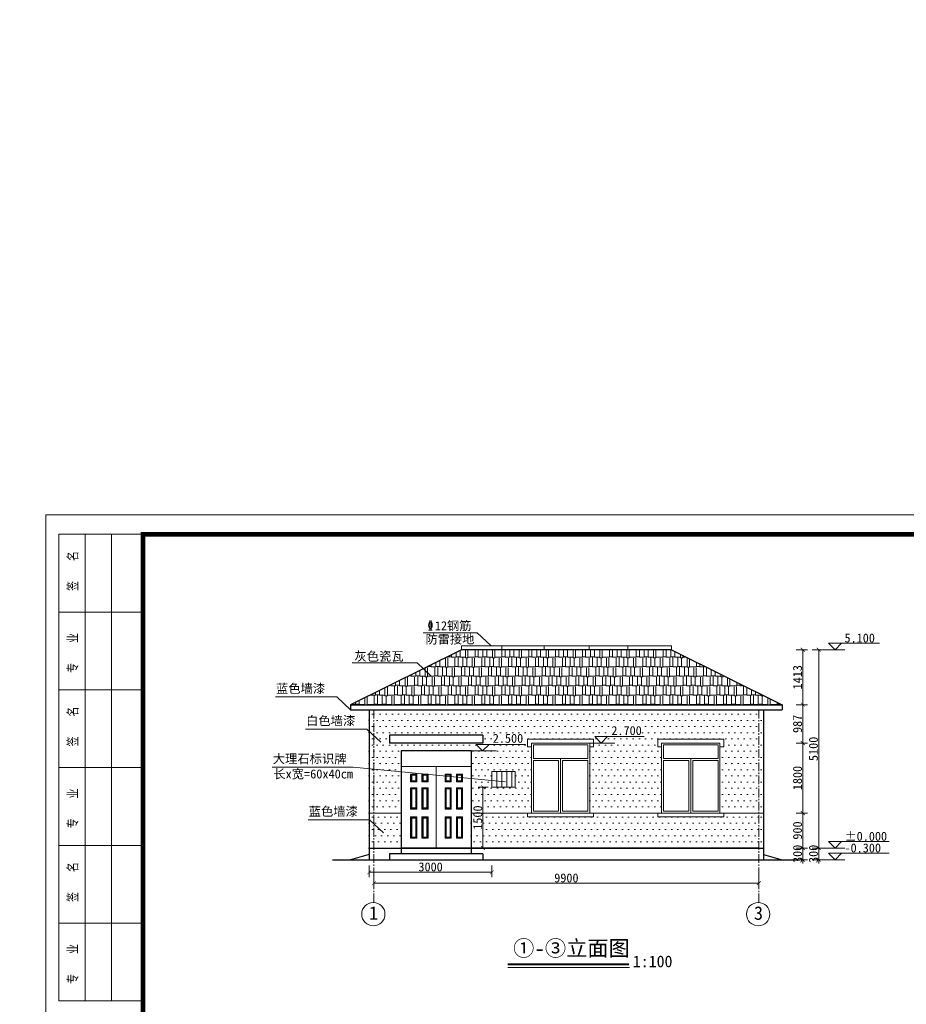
# Model space of a CAD drawing. Extents: x -13074 to 1448651, y 3648755 to 8081248.
# Tile 54 of 173: x 559033 to 559261, y 3858122 to 3858375. Entities that reach past the tile are written whole.
import ezdxf

# ---------------------------------------------------------------- set-up
doc = ezdxf.new("R2010")
doc.units = 0
doc.header["$PDMODE"] = 32
doc.header["$PDSIZE"] = 0.2
doc.linetypes.add('CENTER2', pattern=[1.125, 0.75, -0.125, 0.125, -0.125])
doc.layers.get('0').update_dxf_attribs({"linetype": 'CONTINUOUS'})
doc.layers.get('Defpoints').update_dxf_attribs({"linetype": 'CONTINUOUS'})
for name, color, linetype, lineweight in [('0.09标注线', 3, 'CONTINUOUS', 9), ('0.13填充', 8, 'CONTINUOUS', 9), ('0.30粗线', 7, 'CONTINUOUS', 30), ('SHEET', 1, 'CONTINUOUS', 15), ('文字', 7, 'CONTINUOUS', 15), ('新建路', 7, 'CONTINUOUS', 40), ('细实线', 3, 'CONTINUOUS', 20)]:
    doc.layers.add(name, color=color, linetype=linetype, lineweight=lineweight)
for name, color, linetype in [('DIM', 3, 'CONTINUOUS'), ('PUB_DIM', 3, 'CONTINUOUS'), ('WINDOW', 4, 'CONTINUOUS')]:
    doc.layers.add(name, color=color, linetype=linetype)
doc.styles.add('-仿宋_GB2312', font='FangSong_GB2312.ttf')
doc.styles.add('CHX-1', font='tssdeng.shx', dxfattribs={"width": 0.7, "height": 300, "bigfont": 'atssdchn.shx'})
doc.styles.add('FHZ', font='FangSong_GB2312.ttf', dxfattribs={"width": 0.707, "height": 300})
doc.styles.add('TSSD_Dimension', font='tssdeng.shx', dxfattribs={"width": 0.7, "bigfont": '1hztxt.shx'})
doc.dimstyles.new('TSSD_100_100', dxfattribs={"dimtxt": 300, "dimasz": 100, "dimexe": 100, "dimexo": 250, "dimgap": 100, "dimtad": 1, "dimdec": 0, "dimzin": 0, "dimdsep": 46, "dimtxsty": 'TSSD_Dimension', "dimblk": 'ARCHTICK', "dimcen": 0, "dimdle": 100, "dimclrt": 7, "dimadec": 0, "dimazin": 0, "dimtfac": 1, "dimtdec": 0, "dimtix": 1, "dimtmove": 2, "dimatfit": 3, "dimfxl": 1, "dimtolj": 1, "dimtzin": 0, "dimarcsym": 0})
doc.dimstyles.new('zzzz STANDARD', dxfattribs={"dimtxt": 2.3, "dimasz": 1, "dimexe": 1.25, "dimexo": 1.5, "dimgap": 0.2, "dimtad": 1, "dimdec": 0, "dimlfac": 10, "dimzin": 0, "dimdsep": 46, "dimtxsty": '-仿宋_GB2312', "dimblk": 'ARCHTICK', "dimcen": 0.09, "dimadec": 0, "dimazin": 0, "dimtfac": 1, "dimtdec": 0, "dimtix": 1, "dimtmove": 2, "dimatfit": 3, "dimfxl": 1.7, "dimfxlon": 1, "dimtolj": 1, "dimtzin": 0, "dimlwd": 9, "dimlwe": 9, "dimarcsym": 0})
doc.dimstyles.new('副本 (5) (2) STANDARD', dxfattribs={"dimtxt": 2.3, "dimasz": 1, "dimexe": 1.25, "dimexo": 1.5, "dimgap": 0.2, "dimtad": 1, "dimdec": 1, "dimzin": 0, "dimdsep": 46, "dimtxsty": '-仿宋_GB2312', "dimblk": 'ARCHTICK', "dimcen": 0.09, "dimadec": 0, "dimazin": 0, "dimtfac": 1, "dimtdec": 1, "dimtix": 1, "dimtmove": 2, "dimatfit": 3, "dimfxl": 1.7, "dimfxlon": 1, "dimtolj": 1, "dimtzin": 0, "dimlwd": 9, "dimlwe": 9, "dimarcsym": 0})

# ---------------------------------------------------------------- blocks, each defined once
blk = doc.blocks.new('_ARCHTICK')
at = {"color": 0, "linetype": 'ByBlock', "const_width": 0.15}
blk.add_lwpolyline([(-0.5, -0.5), (0.5, 0.5)], dxfattribs=at)
blk = doc.blocks.new('*D2320')
at = {"layer": '0.09标注线', "color": 0, "linetype": 'Continuous', "lineweight": 9}
for p, q in [((559232.41, 3858162.45), (559235.36, 3858162.45)), ((559234.11, 3858162.45), (559234.11, 3858163.45)), ((559234.11, 3858159.45), (559234.11, 3858162.45)), ((559232.41, 3858159.45), (559235.36, 3858159.45)), ((559234.11, 3858159.45), (559234.11, 3858158.45))]:
    blk.add_line(p, q, dxfattribs=at)
at = {"layer": 'Defpoints', "color": 0, "linetype": 'Continuous', "lineweight": 13}
for p in [(559223.81, 3858162.45), (559234.11, 3858162.45), (559223.81, 3858159.45)]:
    blk.add_point(p, dxfattribs=at)
at = {"layer": '0.09标注线', "color": 0, "linetype": 'Continuous', "lineweight": 9}
for p, rotation in [((559234.11, 3858162.45), 270), ((559234.11, 3858159.45), 90)]:
    blk.add_blockref('_ARCHTICK', p, dxfattribs=dict(at, rotation=rotation))
at = {"layer": '0.09标注线', "color": 0, "linetype": 'Continuous', "lineweight": 13, "insert": (559232.76, 3858160.95), "char_height": 2.3, "attachment_point": 5, "rotation": 90, "style": '-仿宋_GB2312'}
blk.add_mtext('\\A1;300', dxfattribs=at)
blk = doc.blocks.new('*D2325')
at = {"layer": '0.09标注线', "color": 0, "linetype": 'Continuous', "lineweight": 9}
for p, q in [((559236.5, 3858213.45), (559239.45, 3858213.45)), ((559238.2, 3858213.45), (559238.2, 3858162.45)), ((559236.5, 3858162.45), (559239.45, 3858162.45))]:
    blk.add_line(p, q, dxfattribs=at)
at = {"layer": 'Defpoints', "color": 0, "linetype": 'Continuous', "lineweight": 13}
for p in [(559200.31, 3858213.45), (559223.81, 3858162.45), (559238.2, 3858162.45)]:
    blk.add_point(p, dxfattribs=at)
at = {"layer": '0.09标注线', "color": 0, "linetype": 'Continuous', "lineweight": 9}
for p, rotation in [((559238.2, 3858213.45), 90), ((559238.2, 3858162.45), 270)]:
    blk.add_blockref('_ARCHTICK', p, dxfattribs=dict(at, rotation=rotation))
at = {"layer": '0.09标注线', "color": 0, "linetype": 'Continuous', "lineweight": 13, "insert": (559236.85, 3858187.95), "char_height": 2.3, "attachment_point": 5, "rotation": 90, "style": '-仿宋_GB2312'}
blk.add_mtext('\\A1;5100', dxfattribs=at)
blk = doc.blocks.new('*D2326')
at = {"layer": '0.09标注线', "color": 0, "linetype": 'Continuous', "lineweight": 9}
for p, q in [((559236.5, 3858162.45), (559239.45, 3858162.45)), ((559238.2, 3858162.45), (559238.2, 3858163.45)), ((559238.2, 3858162.45), (559238.2, 3858159.45)), ((559236.5, 3858159.45), (559239.45, 3858159.45)), ((559238.2, 3858159.45), (559238.2, 3858158.45))]:
    blk.add_line(p, q, dxfattribs=at)
at = {"layer": 'Defpoints', "color": 0, "linetype": 'Continuous', "lineweight": 13}
for p in [(559223.81, 3858162.45), (559223.81, 3858159.45), (559238.2, 3858159.45)]:
    blk.add_point(p, dxfattribs=at)
at = {"layer": '0.09标注线', "color": 0, "linetype": 'Continuous', "lineweight": 9}
for p, rotation in [((559238.2, 3858162.45), 270), ((559238.2, 3858159.45), 90)]:
    blk.add_blockref('_ARCHTICK', p, dxfattribs=dict(at, rotation=rotation))
at = {"layer": '0.09标注线', "color": 0, "linetype": 'Continuous', "lineweight": 13, "insert": (559236.85, 3858160.95), "char_height": 2.3, "attachment_point": 5, "rotation": 90, "style": '-仿宋_GB2312'}
blk.add_mtext('\\A1;300', dxfattribs=at)
blk = doc.blocks.new('*D1656')
at = {"layer": 'Defpoints', "color": 0, "lineweight": 13}
for p in [(795706, 267581), (795535, 266220), (795733, 266164), (795134, 265865), (795134, 265865)]:
    blk.add_point(p, dxfattribs=at)
at = {"layer": 'PUB_DIM', "color": 0, "lineweight": -2}
blk.add_arc((795134, 265865), 536, 26.5651, 71.5651, dxfattribs=at)
at = {"layer": 'PUB_DIM', "color": 0, "lineweight": -2, "xscale": 100, "yscale": 100, "zscale": 100}
for p, rotation in [((795303, 266373), 161.5650511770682), ((795614, 266104), 296.5650511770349)]:
    blk.add_blockref('_ARCHTICK', p, dxfattribs=dict(at, rotation=rotation))
blk = doc.blocks.new('*D3557')
at = {"layer": '0.09标注线', "color": 0, "linetype": 'Continuous', "lineweight": 9}
for p, q in [((559153.21, 3858178.1), (559150.6, 3858178.1)), ((559151.85, 3858178.1), (559151.85, 3858162.45)), ((559153.21, 3858162.45), (559150.6, 3858162.45))]:
    blk.add_line(p, q, dxfattribs=at)
at = {"layer": 'Defpoints', "color": 0, "linetype": 'Continuous', "lineweight": 13}
for p in [(559154.71, 3858178.1), (559151.85, 3858162.45), (559154.71, 3858162.45)]:
    blk.add_point(p, dxfattribs=at)
at = {"layer": '0.09标注线', "color": 0, "linetype": 'Continuous', "lineweight": 9}
for p, rotation in [((559151.85, 3858178.1), 90), ((559151.85, 3858162.45), 270)]:
    blk.add_blockref('_ARCHTICK', p, dxfattribs=dict(at, rotation=rotation))
at = {"layer": '0.09标注线', "color": 0, "linetype": 'Continuous', "lineweight": 13, "insert": (559150.5, 3858170.28), "char_height": 2.3, "attachment_point": 5, "rotation": 90, "style": '-仿宋_GB2312'}
blk.add_mtext('\\A1;1500', dxfattribs=at)
blk = doc.blocks.new('123')
at = {"layer": 'PUB_DIM', "color": 7}
dim = blk.add_angular_dim_2l(base=(795535.2, 266220.4), line1=((795732.5, 266163.8), (795133.8, 265864.5)), line2=((795133.8, 265864.5), (795706, 267580.9)), text=' ', dimstyle='TSSD_100_100', dxfattribs=at)
dim.commit()
dim.dimension.update_dxf_attribs({"geometry": '*D1656', "text_midpoint": (426562.1, 722353.3)})

msp = doc.modelspace()

# ---------------------------------------------------------------- hatches: boundary and pattern name
at = {"linetype": 'Continuous', "lineweight": 13}
h = msp.add_hatch(dxfattribs=at)
h.set_pattern_fill('ANSI31', color=256, scale=0.4, angle=45, style=0)
h.set_pattern_definition([(90, (559154.1513, 3858178.102), (-1.27, 2e-16), [])])
h.paths.add_polyline_path([(559160.151, 3858182.102), (559154.151, 3858182.102), (559154.151, 3858178.102), (559160.151, 3858178.102)])
at = {"layer": '0.09标注线', "linetype": 'Continuous', "lineweight": 13}
h = msp.add_hatch(dxfattribs=at)
h.set_pattern_fill('AR-RSHKE', color=256, scale=0.008, style=0)
h.set_pattern_definition([(0, (559117.8068, 3858199.3225), (5.1816, 2.4384), [1.2192, -1.016, 1.4224, -0.6096, 1.8288, -0.8128]), (0, (559119.026, 3858199.4241), (5.1816, 2.4384), [1.016, -3.8608, 0.8128, -1.2192]), (0, (559121.4644, 3858199.1701), (5.1816, 2.4384), [0.6096, -6.2992]), (90, (559117.8068, 3858199.3225), (-1.7272, 2.4384), [2.3368, -7.4168]), (90, (559119.026, 3858199.3225), (-1.7272, 2.4384), [2.286, -7.4676]), (90, (559120.042, 3858199.3225), (-1.7272, 2.4384), [2.1336, -7.62]), (90, (559121.4644, 3858199.1701), (-1.7272, 2.4384), [2.3368, -7.4168]), (90, (559122.074, 3858199.1701), (-1.7272, 2.4384), [2.3368, -7.4168]), (90, (559123.9028, 3858199.3225), (-1.7272, 2.4384), [2.2352, -7.5184])])
h.paths.add_polyline_path([(559228.807, 3858199.323), (559200.307, 3858213.454), (559146.307, 3858213.454), (559117.807, 3858199.323)])
h = msp.add_hatch(dxfattribs=at)
h.set_pattern_fill('点', color=256, style=0)
h.set_pattern_definition([(0, (559122.6068, 3858171.4541), (0.79375, 1.5875), [0, -1.5875])])
h.paths.add_polyline_path([(559224.007, 3858197.983), (559222.807, 3858197.983), (559222.807, 3858171.454), (559224.007, 3858171.454)])
h.paths.add_polyline_path([(559123.807, 3858182.761), (559122.607, 3858182.877), (559122.607, 3858171.454), (559123.807, 3858171.454)])
h.paths.add_polyline_path([(559123.807, 3858188.983), (559122.607, 3858190.111), (559122.607, 3858182.877), (559123.807, 3858182.761)])
h = msp.add_hatch(dxfattribs=at)
h.set_pattern_fill('点', color=256, style=0)
h.set_pattern_definition([(0, (559122.6068, 3858188.9832), (0.79375, 1.5875), [0, -1.5875])])
h.paths.add_polyline_path([(559123.807, 3858197.983), (559122.607, 3858197.983), (559122.607, 3858190.111), (559123.807, 3858188.983)])
h = msp.add_hatch(dxfattribs=at)
h.set_pattern_fill('点', color=256, style=0)
h.set_pattern_definition([(0, (559123.8068, 3858171.4541), (0.79375, 1.5875), [0, -1.5875])])
h.paths.add_polyline_path([(559197.807, 3858188.454), (559196.807, 3858188.454), (559196.807, 3858190.454), (559213.807, 3858190.454), (559213.807, 3858188.454), (559212.807, 3858188.454), (559212.807, 3858171.454), (559222.807, 3858171.454), (559222.807, 3858197.983), (559123.807, 3858197.983), (559123.807, 3858182.761), (559130.807, 3858182.088), (559130.807, 3858183.454), (559130.807, 3858187.454), (559148.807, 3858187.454), (559151.767, 3858187.454), (559150.114, 3858189.107), (559153.42, 3858189.107), (559151.767, 3858187.454), (559148.807, 3858187.454), (559148.807, 3858180.358), (559154.151, 3858179.845), (559154.151, 3858182.102), (559160.151, 3858182.102), (559160.151, 3858178.102), (559154.151, 3858178.102), (559154.151, 3858179.845), (559148.807, 3858180.358), (559148.807, 3858171.454), (559164.307, 3858171.454), (559164.307, 3858188.454), (559163.307, 3858188.454), (559163.307, 3858190.454), (559180.307, 3858190.454), (559180.307, 3858189.454), (559182.267, 3858189.454), (559180.614, 3858191.107), (559183.92, 3858191.107), (559182.267, 3858189.454), (559180.307, 3858189.454), (559180.307, 3858188.454), (559179.307, 3858188.454), (559179.307, 3858171.454), (559197.807, 3858171.454)])
h.paths.add_polyline_path([(559151.807, 3858189.454), (559127.807, 3858189.454), (559127.807, 3858191.454), (559151.807, 3858191.454)], flags=16)
h.paths.add_polyline_path([(559153.803, 3858192.398), (559162.475, 3858192.398), (559162.475, 3858188.948), (559153.803, 3858188.948)], flags=24)
h.paths.add_polyline_path([(559184.303, 3858194.398), (559192.975, 3858194.398), (559192.975, 3858190.948), (559184.303, 3858190.948)], flags=24)
h = msp.add_hatch(dxfattribs=at)
h.set_pattern_fill('点', color=256, style=0)
h.set_pattern_definition([(0, (559123.8068, 3858171.4541), (0.79375, 1.5875), [0, -1.5875])])
h.paths.add_polyline_path([(559130.807, 3858182.088), (559123.807, 3858182.761), (559123.807, 3858171.454), (559130.807, 3858171.454)])
h = msp.add_hatch(dxfattribs=at)
h.set_pattern_fill('点', color=256, style=0)
h.set_pattern_definition([(0, (559122.6068, 3858162.4541), (0.79375, 1.5875), [0, -1.5875])])
h.paths.add_polyline_path([(559130.807, 3858171.454), (559123.807, 3858171.454), (559123.807, 3858162.454), (559130.807, 3858162.454)])
h.paths.add_polyline_path([(559123.807, 3858171.454), (559122.607, 3858171.454), (559122.607, 3858162.454), (559123.807, 3858162.454)])
h.paths.add_polyline_path([(559224.007, 3858171.454), (559222.807, 3858171.454), (559222.807, 3858162.454), (559224.007, 3858162.454)])
h = msp.add_hatch(dxfattribs=at)
h.set_pattern_fill('沙质', color=256, scale=100, style=0)
h.set_pattern_definition([(0, (559148.807, 3858162.454), (0, 25), [100]), (0, (559148.807, 3858174.954), (12.5, 25), [0, -20, 0, -15, 0, -12])])
h.paths.add_polyline_path([(559222.807, 3858171.454), (559213.807, 3858171.454), (559213.807, 3858170.454), (559196.807, 3858170.454), (559196.807, 3858171.454), (559180.307, 3858171.454), (559180.307, 3858170.454), (559163.307, 3858170.454), (559163.307, 3858171.454), (559148.807, 3858171.454), (559148.807, 3858162.454), (559222.807, 3858162.454)])
h = msp.add_hatch(dxfattribs=at)
h.set_pattern_fill('点', color=256, scale=10, style=0)
h.set_pattern_definition([(0, (559148.807, 3858162.454), (7.9375, 15.875), [0, -15.875])])
h.paths.add_polyline_path([(559222.807, 3858171.454), (559213.807, 3858171.454), (559213.807, 3858170.454), (559196.807, 3858170.454), (559196.807, 3858171.454), (559180.307, 3858171.454), (559180.307, 3858170.454), (559163.307, 3858170.454), (559163.307, 3858171.454), (559148.807, 3858171.454), (559148.807, 3858162.454), (559222.807, 3858162.454)])
h = msp.add_hatch(dxfattribs=at)
h.set_pattern_fill('点', color=256, style=0)
h.set_pattern_definition([(0, (559148.8068, 3858162.4541), (0.79375, 1.5875), [0, -1.5875])])
h.paths.add_polyline_path([(559222.807, 3858171.454), (559213.807, 3858171.454), (559213.807, 3858170.454), (559196.807, 3858170.454), (559196.807, 3858171.454), (559180.307, 3858171.454), (559180.307, 3858170.454), (559163.307, 3858170.454), (559163.307, 3858171.454), (559148.807, 3858171.454), (559148.807, 3858162.454), (559222.807, 3858162.454)])

# ---------------------------------------------------------------- linework, layer by layer
at = {"color": 7}
for p, q in [((559151.807, 3858191.454), (559127.807, 3858191.454)), ((559127.807, 3858191.454), (559127.807, 3858189.454)), ((559151.807, 3858189.454), (559127.807, 3858189.454)), ((559151.807, 3858191.454), (559151.807, 3858189.454)), ((559148.807, 3858187.454), (559130.807, 3858187.454)), ((559130.807, 3858187.454), (559130.807, 3858162.454)), ((559148.807, 3858187.454), (559148.807, 3858162.454)), ((559148.807, 3858162.454), (559130.807, 3858162.454))]:
    msp.add_line(p, q, dxfattribs=at)
at = {"linetype": 'Continuous', "lineweight": 13}
for p, q in [((559118.42, 3858183.279), (559157.686, 3858179.505)), ((559154.151, 3858178.102), (559154.151, 3858182.102)), ((559154.151, 3858182.102), (559160.151, 3858182.102)), ((559160.151, 3858182.102), (559160.151, 3858178.102)), ((559160.151, 3858178.102), (559154.151, 3858178.102))]:
    msp.add_line(p, q, dxfattribs=at)
at = {"layer": '0.09标注线', "linetype": 'Continuous', "lineweight": 13}
for p, q in [((559200.307, 3858214.454), (559146.307, 3858214.454)), ((559146.307, 3858213.454), (559146.307, 3858214.454)), ((559156.726, 3858213.454), (559156.726, 3858214.454)), ((559167.556, 3858213.454), (559167.556, 3858214.454)), ((559179.14, 3858213.454), (559179.14, 3858214.454)), ((559189.112, 3858213.454), (559189.112, 3858214.454)), ((559200.307, 3858213.454), (559200.307, 3858214.454)), ((559200.307, 3858213.454), (559200.307, 3858214.454)), ((559163.307, 3858190.454), (559180.307, 3858190.454)), ((559163.307, 3858188.454), (559163.307, 3858190.454)), ((559164.307, 3858171.454), (559164.307, 3858189.454)), ((559164.307, 3858189.454), (559179.307, 3858189.454)), ((559179.307, 3858189.454), (559179.307, 3858171.454)), ((559180.307, 3858188.454), (559180.307, 3858190.454)), ((559196.807, 3858188.454), (559196.807, 3858190.454)), ((559196.807, 3858190.454), (559213.807, 3858190.454)), ((559197.807, 3858171.454), (559197.807, 3858189.454)), ((559197.807, 3858189.454), (559212.807, 3858189.454)), ((559212.807, 3858189.454), (559212.807, 3858171.454)), ((559213.807, 3858188.454), (559213.807, 3858190.454)), ((559163.307, 3858188.454), (559164.307, 3858188.454)), ((559178.807, 3858188.954), (559164.807, 3858188.954)), ((559164.807, 3858188.954), (559164.807, 3858185.454)), ((559178.807, 3858185.454), (559178.807, 3858188.954)), ((559180.307, 3858188.454), (559179.307, 3858188.454)), ((559196.807, 3858188.454), (559197.807, 3858188.454)), ((559212.307, 3858188.954), (559198.307, 3858188.954)), ((559198.307, 3858188.954), (559198.307, 3858185.454)), ((559212.307, 3858185.454), (559212.307, 3858188.954)), ((559213.807, 3858188.454), (559212.807, 3858188.454)), ((559164.807, 3858185.454), (559178.807, 3858185.454)), ((559164.807, 3858184.954), (559164.807, 3858171.954)), ((559171.307, 3858184.954), (559164.807, 3858184.954)), ((559171.307, 3858171.954, -0.169), (559171.307, 3858184.954, -0.04)), ((559171.807, 3858185.454), (559171.807, 3858171.454)), ((559172.307, 3858184.954, -0.04), (559172.307, 3858171.954, -0.169)), ((559178.807, 3858184.954), (559172.307, 3858184.954)), ((559178.807, 3858171.954), (559178.807, 3858184.954)), ((559198.307, 3858185.454), (559212.307, 3858185.454)), ((559198.307, 3858184.954), (559198.307, 3858171.954)), ((559204.807, 3858184.954), (559198.307, 3858184.954)), ((559204.807, 3858171.954, -0.169), (559204.807, 3858184.954, -0.04)), ((559205.307, 3858185.454), (559205.307, 3858171.454)), ((559205.807, 3858184.954, -0.04), (559205.807, 3858171.954, -0.169)), ((559212.307, 3858184.954), (559205.807, 3858184.954)), ((559212.307, 3858171.954), (559212.307, 3858184.954)), ((559130.807, 3858171.454), (559122.607, 3858171.454)), ((559224.007, 3858171.454), (559148.807, 3858171.454)), ((559180.307, 3858171.454), (559163.307, 3858171.454)), ((559163.307, 3858170.454), (559163.307, 3858171.454)), ((559164.807, 3858171.954, -0.032), (559171.307, 3858171.956, -0.169)), ((559172.307, 3858171.956, -0.169), (559178.807, 3858171.954, -0.032)), ((559180.307, 3858171.454), (559180.307, 3858170.454)), ((559196.807, 3858170.454), (559196.807, 3858171.454)), ((559212.807, 3858171.454), (559197.807, 3858171.454)), ((559198.307, 3858171.954, -0.032), (559204.807, 3858171.956, -0.169)), ((559205.807, 3858171.956, -0.169), (559212.307, 3858171.954, -0.032)), ((559213.807, 3858171.454), (559213.807, 3858170.454)), ((559180.307, 3858170.454), (559163.307, 3858170.454)), ((559213.807, 3858170.454), (559196.807, 3858170.454))]:
    msp.add_line(p, q, dxfattribs=at)
at = {"layer": '0.09标注线'}
for p, q in [((559240.753, 3858215.107), (559242.406, 3858213.454)), ((559240.753, 3858215.107), (559244.059, 3858215.107)), ((559242.406, 3858213.454), (559244.059, 3858215.107)), ((559150.114, 3858189.107), (559151.767, 3858187.454)), ((559150.114, 3858189.107), (559153.42, 3858189.107)), ((559151.767, 3858187.454), (559153.42, 3858189.107)), ((559180.614, 3858191.107), (559182.267, 3858189.454)), ((559180.614, 3858191.107), (559183.92, 3858191.107)), ((559182.267, 3858189.454), (559183.92, 3858191.107)), ((559240.753, 3858164.107), (559242.406, 3858162.454)), ((559240.753, 3858164.107), (559244.059, 3858164.107)), ((559242.406, 3858162.454), (559244.059, 3858164.107)), ((559240.753, 3858161.107), (559242.406, 3858159.454)), ((559240.753, 3858161.107), (559244.059, 3858161.107)), ((559242.406, 3858159.454), (559244.059, 3858161.107))]:
    msp.add_line(p, q, dxfattribs=at)
at = {"layer": '0.13填充', "color": 7, "lineweight": 40, "ltscale": 0.005}
msp.add_line((559158.216, 3858132.593), (559189.39, 3858132.593), dxfattribs=at)
at = {"layer": '0.13填充', "color": 7, "ltscale": 0.005}
msp.add_line((559158.216, 3858131.756), (559189.555, 3858131.756), dxfattribs=at)
at = {"layer": '0.30粗线'}
for p, q in [((559146.307, 3858213.454), (559117.807, 3858199.323)), ((559200.307, 3858213.454), (559146.307, 3858213.454)), ((559200.307, 3858213.454), (559228.807, 3858199.323)), ((559117.807, 3858199.323), (559117.807, 3858197.983)), ((559117.807, 3858199.323), (559228.807, 3858199.323)), ((559228.807, 3858199.323), (559228.807, 3858197.983)), ((559117.807, 3858197.983), (559228.807, 3858197.983)), ((559122.607, 3858197.983), (559122.607, 3858159.454)), ((559224.007, 3858197.983), (559224.007, 3858159.454)), ((559122.607, 3858162.454), (559224.007, 3858162.454)), ((559148.807, 3858162.454), (559130.807, 3858162.454)), ((559130.807, 3858162.454), (559138.307, 3858162.454)), ((559130.807, 3858162.454), (559130.807, 3858160.954)), ((559145.807, 3858162.454), (559138.307, 3858162.454)), ((559148.807, 3858162.454), (559148.807, 3858160.954)), ((559113.132, 3858159.454), (559233.26, 3858159.454)), ((559122.607, 3858160.78), (559117.807, 3858159.454)), ((559127.807, 3858160.954), (559127.807, 3858159.454)), ((559151.807, 3858160.954), (559127.807, 3858160.954)), ((559151.807, 3858160.954), (559151.807, 3858159.454)), ((559224.007, 3858160.78), (559228.807, 3858159.454))]:
    msp.add_line(p, q, dxfattribs=at)
at = {"layer": 'SHEET', "color": 7}
for p, q in [((559064.373, 3858243.144), (559042.773, 3858243.144)), ((559042.773, 3858243.144), (559064.373, 3858243.144)), ((559042.773, 3858243.144), (559042.773, 3858123.144)), ((559049.523, 3858243.144), (559049.523, 3858123.144)), ((559056.273, 3858243.144), (559056.273, 3858123.144)), ((559042.773, 3858223.144), (559064.373, 3858223.144)), ((559042.773, 3858203.144), (559064.373, 3858203.144)), ((559042.773, 3858203.144), (559064.373, 3858203.144)), ((559042.773, 3858203.144), (559064.373, 3858203.144)), ((559042.773, 3858183.144), (559064.373, 3858183.144)), ((559042.773, 3858163.144), (559064.373, 3858163.144)), ((559042.773, 3858163.144), (559064.373, 3858163.144)), ((559042.773, 3858143.144), (559064.373, 3858143.144)), ((559042.773, 3858123.144), (559064.373, 3858123.144))]:
    msp.add_line(p, q, dxfattribs=at)
msp.add_lwpolyline([(559459.373, 3857951.144), (559039.373, 3857951.144), (559039.373, 3858248.144), (559459.373, 3858248.144)], close=True, dxfattribs=at)
at = {"layer": 'SHEET', "color": 7, "const_width": 1.2}
msp.add_lwpolyline([(559064.373, 3858243.144), (559454.373, 3858243.144), (559454.373, 3857956.144), (559064.373, 3857956.144)], close=True, dxfattribs=at)
at = {"layer": 'WINDOW', "color": 7, "lineweight": 15}
for p, q in [((559136.501, 3858217.808), (559150.385, 3858217.808)), ((559150.385, 3858217.808), (559153.953, 3858214.454)), ((559118.18, 3858210.089), (559134.906, 3858210.089)), ((559134.906, 3858210.089), (559138.474, 3858206.735)), ((559098.492, 3858201.337), (559114.239, 3858201.337)), ((559114.239, 3858201.337), (559117.807, 3858197.983)), ((559106.232, 3858193.059), (559121.979, 3858193.059)), ((559121.979, 3858193.059), (559125.547, 3858189.704)), ((559097.664, 3858183.279), (559118.42, 3858183.279)), ((559130.807, 3858183.454), (559148.807, 3858183.454)), ((559130.807, 3858183.454), (559130.807, 3858162.454)), ((559139.807, 3858162.454), (559139.807, 3858183.454)), ((559139.807, 3858162.454), (559139.807, 3858183.454)), ((559148.807, 3858183.454), (559148.807, 3858162.454)), ((559106.908, 3858169.74), (559122.655, 3858169.74)), ((559122.655, 3858169.74), (559126.223, 3858166.386)), ((559130.807, 3858162.454), (559138.307, 3858162.454)), ((559145.807, 3858162.454), (559138.307, 3858162.454))]:
    msp.add_line(p, q, dxfattribs=at)
at = {"layer": 'WINDOW', "color": 7, "lineweight": 9}
for p, q in [((559133.239, 3858181.454), (559133.239, 3858179.454)), ((559134.839, 3858181.454), (559133.239, 3858181.454)), ((559133.239, 3858181.454), (559133.539, 3858181.154)), ((559134.539, 3858181.154), (559134.839, 3858181.454)), ((559134.839, 3858179.454), (559134.839, 3858181.454)), ((559136.439, 3858181.154), (559136.139, 3858181.454)), ((559136.139, 3858181.454), (559137.739, 3858181.454)), ((559136.139, 3858179.454), (559136.139, 3858181.454)), ((559137.739, 3858181.454), (559137.439, 3858181.154)), ((559137.739, 3858181.454), (559137.739, 3858179.454)), ((559143.708, 3858181.454), (559142.108, 3858181.454)), ((559142.108, 3858181.454), (559142.108, 3858179.454)), ((559142.108, 3858181.454), (559142.408, 3858181.154)), ((559143.408, 3858181.154), (559143.708, 3858181.454)), ((559143.708, 3858179.454), (559143.708, 3858181.454)), ((559145.308, 3858181.154), (559145.008, 3858181.454)), ((559145.008, 3858179.454), (559145.008, 3858181.454)), ((559145.008, 3858181.454), (559146.608, 3858181.454)), ((559146.608, 3858181.454), (559146.308, 3858181.154)), ((559146.608, 3858181.454), (559146.608, 3858179.454)), ((559133.239, 3858179.454), (559133.539, 3858179.754)), ((559133.239, 3858179.454), (559134.839, 3858179.454)), ((559133.389, 3858181.304), (559133.389, 3858179.604)), ((559134.689, 3858181.304), (559133.389, 3858181.304)), ((559133.389, 3858179.604), (559134.689, 3858179.604)), ((559133.539, 3858181.154), (559133.539, 3858179.754)), ((559134.539, 3858181.154), (559133.539, 3858181.154)), ((559133.539, 3858179.754), (559134.539, 3858179.754)), ((559134.539, 3858179.754), (559134.539, 3858181.154)), ((559134.539, 3858179.754), (559134.839, 3858179.454)), ((559134.689, 3858179.604), (559134.689, 3858181.304)), ((559136.439, 3858179.754), (559136.139, 3858179.454)), ((559137.739, 3858179.454), (559136.139, 3858179.454)), ((559136.289, 3858181.304), (559137.589, 3858181.304)), ((559136.289, 3858179.604), (559136.289, 3858181.304)), ((559137.589, 3858179.604), (559136.289, 3858179.604)), ((559136.439, 3858181.154), (559137.439, 3858181.154)), ((559136.439, 3858179.754), (559136.439, 3858181.154)), ((559137.439, 3858179.754), (559136.439, 3858179.754)), ((559137.439, 3858181.154), (559137.439, 3858179.754)), ((559137.739, 3858179.454), (559137.439, 3858179.754)), ((559137.589, 3858181.304), (559137.589, 3858179.604)), ((559142.108, 3858179.454), (559142.408, 3858179.754)), ((559142.108, 3858179.454), (559143.708, 3858179.454)), ((559143.558, 3858181.304), (559142.258, 3858181.304)), ((559142.258, 3858181.304), (559142.258, 3858179.604)), ((559142.258, 3858179.604), (559143.558, 3858179.604)), ((559143.408, 3858181.154), (559142.408, 3858181.154)), ((559142.408, 3858181.154), (559142.408, 3858179.754)), ((559142.408, 3858179.754), (559143.408, 3858179.754)), ((559143.408, 3858179.754), (559143.408, 3858181.154)), ((559143.408, 3858179.754), (559143.708, 3858179.454)), ((559143.558, 3858179.604), (559143.558, 3858181.304)), ((559145.308, 3858179.754), (559145.008, 3858179.454)), ((559146.608, 3858179.454), (559145.008, 3858179.454)), ((559145.158, 3858179.604), (559145.158, 3858181.304)), ((559145.158, 3858181.304), (559146.458, 3858181.304)), ((559146.458, 3858179.604), (559145.158, 3858179.604)), ((559145.308, 3858179.754), (559145.308, 3858181.154)), ((559145.308, 3858181.154), (559146.308, 3858181.154)), ((559146.308, 3858179.754), (559145.308, 3858179.754)), ((559146.308, 3858181.154), (559146.308, 3858179.754)), ((559146.608, 3858179.454), (559146.308, 3858179.754)), ((559146.458, 3858181.304), (559146.458, 3858179.604)), ((559133.239, 3858172.454), (559133.239, 3858177.954)), ((559133.239, 3858177.954), (559133.539, 3858177.654)), ((559133.239, 3858177.954), (559134.839, 3858177.954)), ((559133.389, 3858172.604), (559133.389, 3858177.804)), ((559133.389, 3858177.804), (559134.689, 3858177.804)), ((559133.539, 3858172.754), (559133.539, 3858177.654)), ((559133.539, 3858177.654), (559134.539, 3858177.654)), ((559134.539, 3858177.654), (559134.839, 3858177.954)), ((559134.539, 3858177.654), (559134.539, 3858172.754)), ((559134.689, 3858177.804), (559134.689, 3858172.604)), ((559134.839, 3858177.954), (559134.839, 3858172.454)), ((559136.139, 3858177.954), (559136.139, 3858172.454)), ((559137.739, 3858177.954), (559136.139, 3858177.954)), ((559136.439, 3858177.654), (559136.139, 3858177.954)), ((559136.289, 3858177.804), (559136.289, 3858172.604)), ((559137.589, 3858177.804), (559136.289, 3858177.804)), ((559136.439, 3858177.654), (559136.439, 3858172.754)), ((559137.439, 3858177.654), (559136.439, 3858177.654)), ((559137.739, 3858177.954), (559137.439, 3858177.654)), ((559137.439, 3858172.754), (559137.439, 3858177.654)), ((559137.589, 3858172.604), (559137.589, 3858177.804)), ((559137.739, 3858172.454), (559137.739, 3858177.954)), ((559142.108, 3858172.454), (559142.108, 3858177.954)), ((559142.108, 3858177.954), (559142.408, 3858177.654)), ((559142.108, 3858177.954), (559143.708, 3858177.954)), ((559142.258, 3858172.604), (559142.258, 3858177.804)), ((559142.258, 3858177.804), (559143.558, 3858177.804)), ((559142.408, 3858172.754), (559142.408, 3858177.654)), ((559142.408, 3858177.654), (559143.408, 3858177.654)), ((559143.408, 3858177.654), (559143.708, 3858177.954)), ((559143.408, 3858177.654), (559143.408, 3858172.754)), ((559143.558, 3858177.804), (559143.558, 3858172.604)), ((559143.708, 3858177.954), (559143.708, 3858172.454)), ((559145.008, 3858177.954), (559145.008, 3858172.454)), ((559146.608, 3858177.954), (559145.008, 3858177.954)), ((559145.308, 3858177.654), (559145.008, 3858177.954)), ((559145.158, 3858177.804), (559145.158, 3858172.604)), ((559146.458, 3858177.804), (559145.158, 3858177.804)), ((559145.308, 3858177.654), (559145.308, 3858172.754)), ((559146.308, 3858177.654), (559145.308, 3858177.654)), ((559146.608, 3858177.954), (559146.308, 3858177.654)), ((559146.308, 3858172.754), (559146.308, 3858177.654)), ((559146.458, 3858172.604), (559146.458, 3858177.804)), ((559146.608, 3858172.454), (559146.608, 3858177.954)), ((559133.239, 3858172.454), (559133.539, 3858172.754)), ((559134.839, 3858172.454), (559133.239, 3858172.454)), ((559134.689, 3858172.604), (559133.389, 3858172.604)), ((559134.539, 3858172.754), (559133.539, 3858172.754)), ((559134.539, 3858172.754), (559134.839, 3858172.454)), ((559136.439, 3858172.754), (559136.139, 3858172.454)), ((559136.139, 3858172.454), (559137.739, 3858172.454)), ((559136.289, 3858172.604), (559137.589, 3858172.604)), ((559136.439, 3858172.754), (559137.439, 3858172.754)), ((559137.739, 3858172.454), (559137.439, 3858172.754)), ((559142.108, 3858172.454), (559142.408, 3858172.754)), ((559143.708, 3858172.454), (559142.108, 3858172.454)), ((559143.558, 3858172.604), (559142.258, 3858172.604)), ((559143.408, 3858172.754), (559142.408, 3858172.754)), ((559143.408, 3858172.754), (559143.708, 3858172.454)), ((559145.308, 3858172.754), (559145.008, 3858172.454)), ((559145.008, 3858172.454), (559146.608, 3858172.454)), ((559145.158, 3858172.604), (559146.458, 3858172.604)), ((559145.308, 3858172.754), (559146.308, 3858172.754)), ((559146.608, 3858172.454), (559146.308, 3858172.754)), ((559133.239, 3858164.954), (559133.239, 3858170.454)), ((559133.239, 3858170.454), (559134.839, 3858170.454)), ((559133.239, 3858170.454), (559133.539, 3858170.154)), ((559133.389, 3858165.104), (559133.389, 3858170.304)), ((559133.389, 3858170.304), (559134.689, 3858170.304)), ((559133.539, 3858165.254), (559133.539, 3858170.154)), ((559133.539, 3858170.154), (559134.539, 3858170.154)), ((559134.539, 3858170.154), (559134.839, 3858170.454)), ((559134.539, 3858170.154), (559134.539, 3858165.254)), ((559134.689, 3858170.304), (559134.689, 3858165.104)), ((559134.839, 3858170.454), (559134.839, 3858164.954)), ((559136.139, 3858170.454), (559136.139, 3858164.954)), ((559137.739, 3858170.454), (559136.139, 3858170.454)), ((559136.439, 3858170.154), (559136.139, 3858170.454)), ((559136.289, 3858170.304), (559136.289, 3858165.104)), ((559137.589, 3858170.304), (559136.289, 3858170.304)), ((559136.439, 3858170.154), (559136.439, 3858165.254)), ((559137.439, 3858170.154), (559136.439, 3858170.154)), ((559137.739, 3858170.454), (559137.439, 3858170.154)), ((559137.439, 3858165.254), (559137.439, 3858170.154)), ((559137.589, 3858165.104), (559137.589, 3858170.304)), ((559137.739, 3858164.954), (559137.739, 3858170.454)), ((559142.108, 3858164.954), (559142.108, 3858170.454)), ((559142.108, 3858170.454), (559142.408, 3858170.154)), ((559142.108, 3858170.454), (559143.708, 3858170.454)), ((559142.258, 3858165.104), (559142.258, 3858170.304)), ((559142.258, 3858170.304), (559143.558, 3858170.304)), ((559142.408, 3858165.254), (559142.408, 3858170.154)), ((559142.408, 3858170.154), (559143.408, 3858170.154)), ((559143.408, 3858170.154), (559143.708, 3858170.454)), ((559143.408, 3858170.154), (559143.408, 3858165.254)), ((559143.558, 3858170.304), (559143.558, 3858165.104)), ((559143.708, 3858170.454), (559143.708, 3858164.954)), ((559145.008, 3858170.454), (559145.008, 3858164.954)), ((559145.308, 3858170.154), (559145.008, 3858170.454)), ((559146.608, 3858170.454), (559145.008, 3858170.454)), ((559145.158, 3858170.304), (559145.158, 3858165.104)), ((559146.458, 3858170.304), (559145.158, 3858170.304)), ((559145.308, 3858170.154), (559145.308, 3858165.254)), ((559146.308, 3858170.154), (559145.308, 3858170.154)), ((559146.608, 3858170.454), (559146.308, 3858170.154)), ((559146.308, 3858165.254), (559146.308, 3858170.154)), ((559146.458, 3858165.104), (559146.458, 3858170.304)), ((559146.608, 3858164.954), (559146.608, 3858170.454)), ((559133.239, 3858164.954), (559133.539, 3858165.254)), ((559134.839, 3858164.954), (559133.239, 3858164.954)), ((559134.689, 3858165.104), (559133.389, 3858165.104)), ((559134.539, 3858165.254), (559133.539, 3858165.254)), ((559134.539, 3858165.254), (559134.839, 3858164.954)), ((559136.439, 3858165.254), (559136.139, 3858164.954)), ((559136.139, 3858164.954), (559137.739, 3858164.954)), ((559136.289, 3858165.104), (559137.589, 3858165.104)), ((559136.439, 3858165.254), (559137.439, 3858165.254)), ((559137.739, 3858164.954), (559137.439, 3858165.254)), ((559142.108, 3858164.954), (559142.408, 3858165.254)), ((559143.708, 3858164.954), (559142.108, 3858164.954)), ((559143.558, 3858165.104), (559142.258, 3858165.104)), ((559143.408, 3858165.254), (559142.408, 3858165.254)), ((559143.408, 3858165.254), (559143.708, 3858164.954)), ((559145.308, 3858165.254), (559145.008, 3858164.954)), ((559145.008, 3858164.954), (559146.608, 3858164.954)), ((559145.158, 3858165.104), (559146.458, 3858165.104)), ((559145.308, 3858165.254), (559146.308, 3858165.254)), ((559146.608, 3858164.954), (559146.308, 3858165.254))]:
    msp.add_line(p, q, dxfattribs=at)
at = {"layer": 'WINDOW', "color": 7, "lineweight": 15}
for centre in [(559123.648, 3858145.441), (559222.648, 3858145.441)]:
    msp.add_circle(centre, 2.992, dxfattribs=at)
at = {"layer": '新建路', "color": 3, "linetype": 'Continuous', "lineweight": 13}
for p, q in [((559253.863, 3858215.107), (559240.753, 3858215.107)), ((559244.904, 3858213.454), (559239.446, 3858213.454)), ((559162.799, 3858189.107), (559150.114, 3858189.107)), ((559185.784, 3858189.454), (559179.307, 3858189.454)), ((559193.299, 3858191.107), (559180.614, 3858191.107)), ((559155.284, 3858187.454), (559148.807, 3858187.454)), ((559256.367, 3858164.107), (559240.753, 3858164.107)), ((559244.904, 3858162.454), (559239.446, 3858162.454)), ((559244.904, 3858159.454), (559239.446, 3858159.454)), ((559256.367, 3858161.107), (559240.753, 3858161.107))]:
    msp.add_line(p, q, dxfattribs=at)
at = {"layer": '细实线', "color": 1, "linetype": 'CENTER2', "lineweight": 13, "ltscale": 3}
for p, q in [((559123.807, 3858197.983), (559123.807, 3858148.429)), ((559222.807, 3858197.983), (559222.807, 3858148.429))]:
    msp.add_line(p, q, dxfattribs=at)

# ---------------------------------------------------------------- block references
at = {"linetype": 'Continuous', "lineweight": 13, "xscale": 0.01000000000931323, "yscale": 0.009999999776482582, "zscale": 0.01}
msp.add_blockref('123', (552983.124, 3855442.078), dxfattribs=at)

# ---------------------------------------------------------------- texts
at = {"layer": '0.09标注线', "color": 7, "style": '-仿宋_GB2312'}
for s, p in [('1', (559122.537, 3858143.991)), ('3', (559221.537, 3858143.991))]:
    msp.add_text(s, height=3.468, dxfattribs=at).set_placement(p)
at = {"layer": '0.09标注线', "color": 3, "char_height": 2.3, "width": 17.07403, "attachment_point": 7, "style": '-仿宋_GB2312'}
for s, insert in [('12钢筋', (559139.483, 3858218.212)), ('防雷接地', (559137.087, 3858214.771))]:
    msp.add_mtext(s, dxfattribs=dict(at, insert=insert))
at = {"layer": '0.09标注线', "char_height": 2.3, "width": 2.25, "attachment_point": 1, "style": '-仿宋_GB2312'}
for s, insert in [('5.100', (559244.843, 3858217.626)), ('2.500', (559154.378, 3858191.823)), ('2.700', (559184.878, 3858193.823)), ('±0.000', (559244.843, 3858166.626)), ('-0.300', (559244.843, 3858163.626))]:
    msp.add_mtext(s, dxfattribs=dict(at, insert=insert))
at = {"layer": 'DIM', "color": 7, "style": 'FHZ', "width": 0.75}
for s, p in [('签    名', (559047.547, 3858228.593)), ('专    业', (559047.547, 3858207.529)), ('签    名', (559047.547, 3858188.593)), ('专    业', (559047.547, 3858167.529)), ('签    名', (559047.547, 3858148.593)), ('专    业', (559047.547, 3858127.529))]:
    msp.add_text(s, height=2.5, rotation=90, dxfattribs=at).set_placement(p)
at = {"layer": 'WINDOW', "color": 7, "lineweight": 15, "style": '-仿宋_GB2312'}
for s, p in [('灰色瓷瓦', (559118.783, 3858210.61)), ('蓝色墙漆', (559098.612, 3858202.324)), ('白色墙漆', (559106.352, 3858194.046)), ('大理石标识牌', (559097.785, 3858184.266)), ('长x宽=60x40cm', (559097.911, 3858180.352)), ('蓝色墙漆', (559107.028, 3858170.727))]:
    msp.add_text(s, height=2.32, dxfattribs=at).set_placement(p)
at = {"layer": '文字', "color": 3, "style": 'CHX-1', "width": 0.62}
msp.add_text('\x84', height=2.5, dxfattribs=at).set_placement((559137.665, 3858218.461))
at = {"layer": '文字', "color": 7, "attachment_point": 1, "style": '-仿宋_GB2312'}
for s, insert, char_height, width in [('①-③立面图', (559159.604, 3858138.67), 4, 50.36719), ('1:100', (559190.388, 3858134.794), 3, 10.28955)]:
    msp.add_mtext(s, dxfattribs=dict(at, insert=insert, char_height=char_height, width=width))

# ---------------------------------------------------------------- dimensions: what is measured, and where the dimension line sits
at = {"layer": '0.09标注线', "linetype": 'Continuous', "lineweight": 13}
for base, p1, p2 in [((559234.106, 3858213.454), (559228.807, 3858199.323), (559200.307, 3858213.454)), ((559234.106, 3858199.323), (559212.807, 3858189.454), (559228.807, 3858199.323)), ((559234.106, 3858189.454), (559212.807, 3858171.454), (559212.807, 3858189.454)), ((559234.106, 3858171.454), (559223.807, 3858162.454), (559212.807, 3858171.454))]:
    msp.add_linear_dim(base=base, p1=p1, p2=p2, angle=90, dimstyle='zzzz STANDARD', override={"dimlfac": 100}, dxfattribs=at).render()
for base, p1, p2, picture, middle in [((559238.196, 3858162.454), (559200.307, 3858213.454), (559223.807, 3858162.454), '*D2325', (559236.846, 3858187.954)), ((559234.106, 3858162.454), (559223.807, 3858159.454), (559223.807, 3858162.454), '*D2320', (559232.756, 3858160.954)), ((559238.196, 3858159.454), (559223.807, 3858162.454), (559223.807, 3858159.454), '*D2326', (559236.846, 3858160.954))]:
    dim = msp.add_linear_dim(base=base, p1=p1, p2=p2, angle=90, dimstyle='zzzz STANDARD', override={"dimlfac": 100}, dxfattribs=at)
    dim.commit()
    dim.dimension.update_dxf_attribs({"geometry": picture, "text_midpoint": middle})
msp.add_linear_dim(base=(559154.151, 3858156.241), p1=(559122.607, 3858179.481), p2=(559154.151, 3858178.102), text='3000', dimstyle='副本 (5) (2) STANDARD', dxfattribs=at).render()
dim = msp.add_linear_dim(base=(559151.846, 3858162.454), p1=(559154.707, 3858178.102), p2=(559154.707, 3858162.454), angle=90, text='1500', dimstyle='副本 (5) (2) STANDARD', dxfattribs=at)
dim.commit()
dim.dimension.update_dxf_attribs({"geometry": '*D3557', "text_midpoint": (559150.496, 3858170.278)})
msp.add_linear_dim(base=(559222.807, 3858153.4), p1=(559123.807, 3858159.454), p2=(559222.807, 3858159.454), dimstyle='zzzz STANDARD', override={"dimlfac": 100}, dxfattribs=at).render()

doc.saveas('drawing.dxf')
